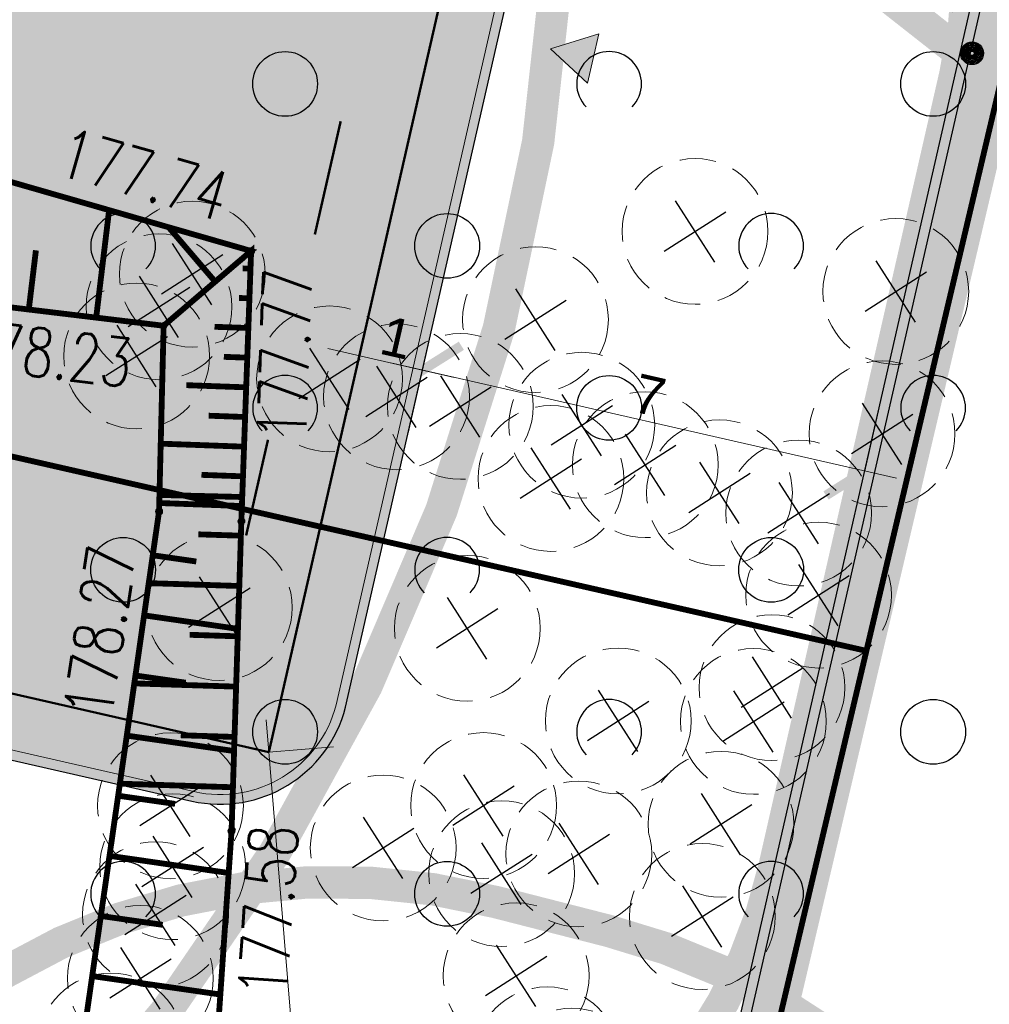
# Model space of a CAD drawing. Header units: metres. Extents: x 964 to 7125, y -212 to 9570.
# Tile 146 of 185: x 2349 to 2364, y 240 to 255. Entities that reach past the tile are written whole.
import ezdxf
from ezdxf.enums import TextEntityAlignment as Align

# ---------------------------------------------------------------- set-up
doc = ezdxf.new("R2010")
doc.units = ezdxf.units.M
for name, pattern in [('3820', [1.75, 1.25, -0.5]), ('3901', [0]), ('CENTER2', [1.125, 0.75, -0.125, 0.125, -0.125]), ('CIĄGłA', [0]), ('DASH', [0.75, 0.5, -0.25]), ('DASHED', [0.75, 0.5, -0.25]), ('HIDDEN', [0.375, 0.25, -0.125])]:
    doc.linetypes.add(name, pattern=pattern)
for name, color, linetype, lineweight in [('- AGP-1_OPISY', 7, 'Continuous', 13), ('AGP1_BUDYNKI', 7, 'Continuous', 50), ('AGP1_granica_opracow', 7, 'Continuous', 15), ('AGP1_HATCH', 7, 'Continuous', 5), ('AGP1_KRAWEZNIKI GRUBOŚCI', 7, 'Continuous', 15), ('AGP1_KRAWEZNIKI NOWE', 7, 'Continuous', 30), ('AGP1_OPISY', 7, 'Continuous', 13), ('AGP1_WYMIARY', 7, 'Continuous', 15), ('AGP1_ZIELEN', 1, 'Continuous', 15), ('K_OPIS', 6, 'Continuous', 18), ('PODKŁAD MAPA', 7, 'Continuous', 9)]:
    doc.layers.add(name, color=color, linetype=linetype, lineweight=lineweight)
for name, color, linetype in [('0S', 7, 'Continuous'), ('Dzialki', 7, 'Continuous'), ('OT_ZagospodarowanieTerenu', 7, 'Continuous'), ('OTO_L_0', 7, 'Continuous'), ('SKARPA2', 7, 'Continuous'), ('WYMIARY', 9, 'Continuous'), ('ZP_strefy oddziaływania', 8, 'HIDDEN')]:
    doc.layers.add(name, color=color, linetype=linetype)
doc.styles.add('ARIAL', font='arial.ttf')
doc.styles.add('STYL_ARIAL', font='simplex', dxfattribs={"width": 0.75, "oblique": 0.1})

# ---------------------------------------------------------------- blocks, each defined once
blk = doc.blocks.new('drzewo_liściaste_symbol')
at = {"layer": 'AGP1_ZIELEN', "color": 11, "lineweight": 30, "true_color": 0xf27172, "transparency": 33554559}
for p, q in [((0.5303300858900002, -0.5303300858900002), (-0.5303300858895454, 0.5303300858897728)), ((-0.5303300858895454, -0.5303300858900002), (0.5303300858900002, 0.5303300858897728))]:
    blk.add_line(p, q, dxfattribs=at)
at = {"layer": 'AGP1_ZIELEN', "color": 252, "linetype": 'DASHED', "lineweight": 5, "ltscale": 1.5, "true_color": 0x939598}
blk.add_circle((0, 0), 1.5, dxfattribs=at)
blk = doc.blocks.new('DRZEWA DO WYCINKI 20240606')
at = {"layer": 'AGP1_ZIELEN', "lineweight": 9, "xscale": 0.75, "yscale": 0.75, "zscale": 0.75, "rotation": 347.6011741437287}
for p in [(2245.994102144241, 220.7411330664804), (2242.022579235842, 216.2252636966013), (2234.26391375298, 215.5652842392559), (2245.12039252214, 215.2985834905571), (2233.750729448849, 215.0622161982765), (2239.560209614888, 214.86327916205), (2233.406573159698, 214.3023272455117), (2236.382991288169, 213.9495073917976), (2237.415612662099, 213.6732101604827), (2238.401007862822, 213.5242391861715), (2240.275109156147, 213.2343752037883), (2244.908561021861, 213.1010159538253), (2241.254759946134, 212.6244332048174), (2239.798526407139, 212.4126017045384), (2242.399321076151, 212.1906208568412), (2243.622118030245, 211.8786256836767), (2243.928910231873, 210.6121610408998), (2234.681374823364, 210.4202748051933), (2238.508067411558, 210.0999603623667), (2243.209943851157, 209.1845148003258), (2240.838061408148, 208.6702121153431), (2242.923129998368, 208.6626198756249), (2233.927586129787, 207.3604669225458), (2238.759601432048, 207.3645328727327), (2242.423264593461, 207.075451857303), (2237.210694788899, 206.70992690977), (2240.229052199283, 206.6172538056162), (2233.961544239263, 206.4203180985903), (2239.03762074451, 206.3127492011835), (2233.696792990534, 205.6795600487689), (2242.135383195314, 205.6518038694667), (2239.262669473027, 204.7374081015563), (2233.464220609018, 204.6976547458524), (2233.009802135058, 203.6543770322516), (2239.739201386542, 203.4400354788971), (2240.123111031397, 203.1106214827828)]:
    blk.add_blockref('drzewo_liściaste_symbol', p, dxfattribs=at)
blk = doc.blocks.new('OTZK2')
at = {"color": 0}
blk.add_arc((0.5, 0.5), 0.5, 315, 225, dxfattribs=at)
blk = doc.blocks.new('OTZK1')
at = {"color": 0}
blk.add_circle((0.5, 0.5), 0.5, dxfattribs=at)
blk = doc.blocks.new('RTPW02')
at = {"color": 0}
blk.add_circle((0, 0), 0.05, dxfattribs=at)
blk = doc.blocks.new('MDCP 20240606')
at = {"layer": 'Dzialki', "color": 251, "true_color": 0x636466, "const_width": 0.09}
for points in [[(6592064.28, 5737985.46), (6592058.62, 5737961.47)], [(6592058.62, 5737961.47), (6592005.04, 5737973.66)], [(6592058.62, 5737961.47), (6592053.22, 5737938.58)]]:
    blk.add_lwpolyline(points, dxfattribs=at)
at = {"layer": 'OTO_L_0', "color": 251, "linetype": '3901', "true_color": 0x636466, "const_width": 0.175}
blk.add_lwpolyline([(6592060.678, 5737974.0325), (6592060.1527, 5737969.9328)], dxfattribs=at)
at = {"layer": 'OTO_L_0', "color": 251, "true_color": 0x636466}
for radius in [0.175, 0.1575, 0.14, 0.1225, 0.105, 0.0875, 0.07, 0.0525, 0.035]:
    blk.add_circle((6592060.2501, 5737970.6931), radius, dxfattribs=at)
at = {"layer": 'SKARPA2', "color": 252, "linetype": '3820', "true_color": 0x939598, "const_width": 0.09}
for points in [[(6592046.112, 5737952.549), (6592047.705, 5737963.622), (6592047.776, 5737966.488), (6592049.126, 5737967.642), (6592048.975, 5737963.47), (6592048.824, 5737958.691), (6592048.12, 5737948.419)], [(6592040.485, 5737967.365), (6592047.776, 5737966.488), (6592049.126, 5737967.642), (6592040.573, 5737970.101), (6592040.485, 5737967.365)]]:
    blk.add_lwpolyline(points, dxfattribs=at)
at = {"layer": 'SKARPA2', "color": 252, "true_color": 0x939598, "const_width": 0.09}
for points in [[(6592046.7348, 5737966.6132), (6592046.9343, 5737968.2721)], [(6592048.5711, 5737967.1677), (6592047.8528, 5737968.0081)], [(6592045.6949, 5737966.7383), (6592045.8048, 5737967.6518)], [(6592048.9669, 5737967.506), (6592048.9967, 5737967.4711)], [(6592049.0823, 5737967.6046), (6592049.054, 5737967.6377)], [(6592049.1161, 5737967.3686), (6592048.9961, 5737967.373)], [(6592049.0995, 5737966.9107), (6592048.939, 5737966.9166)], [(6592047.7747, 5737966.4882), (6592047.7748, 5737966.4897)], [(6592049.083, 5737966.4529), (6592048.5609, 5737966.4718)], [(6592049.0664, 5737965.995), (6592048.7049, 5737966.0081)], [(6592049.0498, 5737965.5371), (6592048.1258, 5737965.5706)], [(6592049.0332, 5737965.0792), (6592048.4707, 5737965.0996)], [(6592049.0167, 5737964.6214), (6592047.7309, 5737964.6679)], [(6592049.0001, 5737964.1635), (6592048.3598, 5737964.1867)], [(6592047.7113, 5737963.8762), (6592048.9886, 5737963.8446)], [(6592048.9835, 5737963.7056), (6592047.7082, 5737963.7518)], [(6592048.968, 5737963.2477), (6592048.3125, 5737963.2684)], [(6592047.6077, 5737962.9458), (6592048.28, 5737962.8491)], [(6592048.9434, 5737962.4712), (6592047.5458, 5737962.5153)], [(6592047.4742, 5737962.018), (6592048.9225, 5737961.8096)], [(6592048.9189, 5737961.6946), (6592048.1767, 5737961.7181)], [(6592048.8944, 5737960.9181), (6592047.3231, 5737960.9677)], [(6592047.3408, 5737961.0901), (6592048.1168, 5737960.9785)], [(6592047.2073, 5737960.1623), (6592048.863, 5737959.9241)], [(6592048.8698, 5737960.1416), (6592048.0408, 5737960.1678)], [(6592048.8453, 5737959.365), (6592047.1005, 5737959.4202)], [(6592047.0738, 5737959.2344), (6592047.9535, 5737959.1079)], [(6592046.9403, 5737958.3066), (6592048.7795, 5737958.042)], [(6592046.8068, 5737957.3787), (6592047.761, 5737957.2414)], [(6592046.6733, 5737956.4509), (6592048.651, 5737956.1664)]]:
    blk.add_lwpolyline(points, dxfattribs=at)
at = {"layer": 'SKARPA2', "color": 251, "true_color": 0x636466}
for p in [(6592049.126, 5737967.642), (6592047.776, 5737966.488), (6592047.705, 5737963.622), (6592048.975, 5737963.47), (6592048.824, 5737958.691)]:
    blk.add_point(p, dxfattribs=at)
at = {"layer": 'OT_ZagospodarowanieTerenu', "color": 251, "true_color": 0x636466}
for name, p in [('OTZK1', (6592049.15, 5737969.72)), ('OTZK2', (6592054.15, 5737969.72)), ('OTZK1', (6592059.15, 5737969.72)), ('OTZK2', (6592046.65, 5737967.22)), ('OTZK1', (6592051.65, 5737967.22)), ('OTZK2', (6592056.65, 5737967.22)), ('OTZK2', (6592049.15, 5737964.72)), ('OTZK1', (6592054.15, 5737964.72)), ('OTZK2', (6592059.15, 5737964.72)), ('OTZK1', (6592046.65, 5737962.22)), ('OTZK2', (6592051.65, 5737962.22)), ('OTZK1', (6592056.65, 5737962.22)), ('OTZK1', (6592049.15, 5737959.72)), ('OTZK2', (6592054.15, 5737959.72)), ('OTZK1', (6592059.15, 5737959.72)), ('OTZK2', (6592046.65, 5737957.22)), ('OTZK1', (6592051.65, 5737957.22)), ('OTZK2', (6592056.65, 5737957.22))]:
    blk.add_blockref(name, p, dxfattribs=at)
at = {"layer": 'SKARPA2', "color": 251, "true_color": 0x636466}
for p in [(6592049.126, 5737967.642), (6592047.776, 5737966.488), (6592047.705, 5737963.622), (6592048.975, 5737963.47), (6592048.824, 5737958.691)]:
    blk.add_blockref('RTPW02', p, dxfattribs=at)
at = {"layer": 'SKARPA2', "color": 251, "true_color": 0x636466, "style": 'STYL_ARIAL', "width": 0.75}
for s, rotation, p in [('177.74', 343.96, (6592046.032, 5737968.6137)), ('177.77', 87.9272, (6592050.196919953, 5737964.701815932)), ('178.23', 353.1411, (6592044.578101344, 5737965.627154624)), ('178.27', 81.81339999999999, (6592047.1963, 5737960.3718)), ('177.58', 86.0793, (6592049.897736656, 5737956.094715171))]:
    blk.add_text(s, height=0.75, rotation=rotation, dxfattribs=at).set_placement(p, align=Align.BOTTOM_LEFT)
blk = doc.blocks.new('STRZAŁKA EWAKUACJA WEJŚCIE')
at = {"layer": 'AGP1_OPISY', "ltscale": 0.05}
blk.add_hatch(color=256, dxfattribs=at).paths.add_polyline_path([(0, 0), (-1.170530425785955, -0.5633458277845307), (-1.073137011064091, 0.7320361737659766)])
at = {"layer": 'AGP1_OPISY'}
blk.add_lwpolyline([(0, 0), (-1.170530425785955, -0.5633458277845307), (-1.073137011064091, 0.7320361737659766)], close=True, dxfattribs=at)
blk = doc.blocks.new('_ArchTick')
at = {"layer": 'WYMIARY', "color": 0, "linetype": 'Continuous', "const_width": 0.15}
blk.add_lwpolyline([(-0.5, -0.5), (0.5, 0.5)], dxfattribs=at)

msp = doc.modelspace()

# ---------------------------------------------------------------- hatches: boundary and pattern name
at = {"layer": 'AGP1_HATCH', "transparency": 33554625}
h = msp.add_hatch(dxfattribs=at)
h.set_pattern_fill('GRASS', color=64, scale=0.02)
h.set_pattern_definition([(90, (0, 0), (-0.3592102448, 0.3592102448), [0.09525, -0.6231704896]), (45, (0, 0), (-0.3592102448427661, 0.3592102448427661), [0.09525, -0.41275]), (135, (0, 0), (-0.3592102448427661, -0.3592102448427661), [0.09525, -0.41275])])
edge = h.paths.add_edge_path()
edge.add_line((2315.150836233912, 281.1750997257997), (2314.856551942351, 280.103738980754))
edge.add_arc((2352.342238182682, 442.3996465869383), 166.5687194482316, 256.9943948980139, 258.1500133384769)
edge.add_line((2318.137356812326, 279.3807385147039), (2318.417150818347, 279.3204852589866))
edge.add_line((2318.417150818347, 279.3204852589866), (2318.535039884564, 279.8679188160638))
edge.add_line((2318.535039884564, 279.8679188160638), (2320.157837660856, 279.5184515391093))
edge.add_line((2320.157837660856, 279.5184515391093), (2320.039948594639, 278.9710179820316))
edge.add_line((2320.039948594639, 278.9710179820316), (2330.588219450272, 276.6994623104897))
edge.add_line((2330.588219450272, 276.6994623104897), (2331.619351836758, 277.4314030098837))
edge.add_line((2331.619351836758, 277.4314030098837), (2315.150836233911, 281.1750997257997))
edge = h.paths.add_edge_path()
edge.add_line((2331.619351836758, 277.4314030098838), (2330.588219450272, 276.6994623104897))
edge.add_line((2330.588219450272, 276.6994623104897), (2358.796247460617, 270.6249021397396))
edge.add_arc((2356.301108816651, 261.9819229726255), 8.995932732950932, -9.899978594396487, 73.89711847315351, ccw=False)
edge.add_line((2365.163086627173, 260.4352636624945), (2358.403775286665, 230.8202579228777))
edge.add_line((2358.403775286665, 230.8202579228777), (2357.767941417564, 230.9653696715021))
edge.add_line((2357.767941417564, 230.9653696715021), (2356.388755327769, 224.9226379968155))
edge.add_line((2356.388755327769, 224.9226379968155), (2352.156792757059, 225.8885363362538))
edge.add_line((2352.156792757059, 225.8885363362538), (2353.531503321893, 231.9116583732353))
edge.add_line((2353.531503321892, 231.9116583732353), (2350.146303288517, 230.9890328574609))
edge.add_line((2350.146303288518, 230.9890328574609), (2346.349036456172, 231.8557167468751))
edge.add_line((2346.349036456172, 231.8557167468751), (2345.938102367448, 230.055260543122))
edge.add_line((2345.938102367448, 230.055260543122), (2341.217741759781, 231.1293036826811))
edge.add_line((2341.217741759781, 231.1293036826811), (2341.629397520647, 232.9329218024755))
edge.add_line((2341.629397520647, 232.9329218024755), (2335.556457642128, 234.3190027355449))
edge.add_line((2335.556457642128, 234.3190027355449), (2333.821674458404, 235.4907377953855))
edge.add_arc((2333.32198439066, 234.8031445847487), 0.8499850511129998, 53.99321822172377, 167.1431079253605)
edge.add_line((2332.493309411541, 234.9922804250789), (2331.202711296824, 229.3376865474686))
edge.add_line((2331.202711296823, 229.3376865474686), (2327.059263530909, 230.2833823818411))
edge.add_line((2327.059263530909, 230.2833823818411), (2327.426416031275, 231.892015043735))
edge.add_line((2327.426416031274, 231.892015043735), (2308.269704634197, 236.2643211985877))
edge.add_line((2308.269704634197, 236.2643211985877), (2308.269381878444, 236.2643948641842))
edge.add_line((2308.269381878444, 236.2643948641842), (2308.703289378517, 238.1655061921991))
edge.add_line((2308.703289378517, 238.1655061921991), (2304.803255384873, 239.0556455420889))
edge.add_line((2304.803255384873, 239.0556455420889), (2305.515308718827, 242.175417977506))
edge.add_line((2305.515308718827, 242.175417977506), (2310.726066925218, 262.8037986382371))
edge.add_arc((2307.962861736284, 263.5017936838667), 2.849999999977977, 345.8234528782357, 357.692915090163)
edge.add_line((2310.810551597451, 263.3870659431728), (2310.904778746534, 265.7259047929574))
edge.add_line((2310.904778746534, 265.7259047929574), (2302.380836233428, 234.6850997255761))
edge.add_line((2302.380836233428, 234.6850997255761), (2356.790836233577, 222.3150997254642))
edge.add_line((2356.790836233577, 222.3150997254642), (2367.850836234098, 269.1950997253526))
edge.add_line((2367.850836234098, 269.1950997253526), (2331.619351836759, 277.4314030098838))
at = {"layer": 'AGP1_HATCH', "true_color": 0x636466, "transparency": 33554477}
h = msp.add_hatch(color=251, dxfattribs=at)
h.dxf.hatch_style = 1
h.paths.add_polyline_path([(2354.511158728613, 225.8640364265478), (2352.756286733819, 226.2645664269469), (2353.9734530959, 231.5974276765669), (2355.728324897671, 231.1968974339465)], flags=16)
edge = h.paths.add_edge_path()
edge.add_arc((2357.446269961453, 465.5645542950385), 190.2882127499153, 257.0703403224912, 258.0782477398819)
edge.add_line((2318.137356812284, 279.3807385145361), (2358.791946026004, 270.6258284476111))
edge.add_line((2358.791946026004, 270.6258284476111), (2358.797105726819, 270.6246543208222))
edge.add_arc((2356.301108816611, 261.981922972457), 8.99593273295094, -9.899978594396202, 73.8914287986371, ccw=False)
edge.add_line((2365.163086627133, 260.4352636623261), (2358.403775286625, 230.8202579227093))
edge.add_line((2358.403775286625, 230.8202579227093), (2357.767941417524, 230.9653696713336))
edge.add_line((2357.767941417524, 230.9653696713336), (2356.388755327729, 224.9226379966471))
edge.add_line((2356.388755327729, 224.9226379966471), (2352.158497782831, 225.8924517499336))
edge.add_line((2352.158497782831, 225.8924517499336), (2353.537669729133, 231.93512077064))
edge.add_line((2353.537669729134, 231.93512077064), (2353.531503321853, 231.9116583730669))
edge.add_line((2353.531503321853, 231.9116583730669), (2350.146303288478, 230.9890328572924))
edge.add_line((2350.146303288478, 230.9890328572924), (2346.349036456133, 231.8557167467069))
edge.add_line((2346.349036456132, 231.8557167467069), (2345.938102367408, 230.0552605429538))
edge.add_line((2345.938102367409, 230.0552605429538), (2341.217741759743, 231.1293036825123))
edge.add_line((2341.217741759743, 231.1293036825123), (2341.629397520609, 232.9329218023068))
edge.add_line((2341.629397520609, 232.9329218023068), (2335.556457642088, 234.3190027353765))
edge.add_line((2335.556457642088, 234.3190027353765), (2333.821674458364, 235.4907377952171))
edge.add_arc((2333.32198439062, 234.8031445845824), 0.8499850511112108, 53.99321822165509, 167.1431079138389)
edge.add_line((2332.493309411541, 234.9922804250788), (2331.202711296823, 229.3376865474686))
edge.add_line((2331.202711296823, 229.3376865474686), (2327.059263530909, 230.2833823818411))
edge.add_line((2327.059263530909, 230.2833823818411), (2327.426416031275, 231.892015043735))
edge.add_line((2327.426416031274, 231.892015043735), (2308.269704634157, 236.2643211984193))
edge.add_line((2308.269704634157, 236.2643211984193), (2308.269436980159, 236.2646362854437))
edge.add_line((2308.269436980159, 236.2646362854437), (2308.703344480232, 238.1657476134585))
edge.add_line((2308.703344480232, 238.1657476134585), (2304.803255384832, 239.0556455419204))
edge.add_line((2304.803255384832, 239.0556455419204), (2305.515308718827, 242.175417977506))
edge.add_line((2305.515308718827, 242.175417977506), (2310.726066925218, 262.8037986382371))
edge.add_arc((2307.962861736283, 263.5017936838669), 2.849999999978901, 345.8234528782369, 357.6929150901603)
edge.add_line((2310.810551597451, 263.3870659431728), (2310.905258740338, 265.7378188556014))
edge.add_line((2310.905258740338, 265.7378188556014), (2311.0811460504, 266.3773577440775))
edge.add_line((2311.0811460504, 266.3773577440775), (2310.960430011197, 263.3810276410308))
edge.add_arc((2307.962861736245, 263.501793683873), 3.000000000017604, 345.82345287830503, 357.69291509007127, ccw=False)
edge.add_line((2310.871498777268, 262.7670620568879), (2305.661548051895, 242.1420404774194))
edge.add_line((2305.661548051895, 242.1420404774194), (2308.586334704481, 241.4744904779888))
edge.add_arc((2308.361269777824, 240.497337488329), 1.002737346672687, -9.8722114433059, 77.02943066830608, ccw=False)
edge.add_line((2309.349159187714, 240.3254168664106), (2308.449277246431, 236.3771931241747))
edge.add_line((2308.449277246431, 236.3771931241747), (2331.457001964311, 231.1259360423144))
edge.add_line((2331.457001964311, 231.1259360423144), (2332.347070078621, 235.0256579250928))
edge.add_arc((2333.32198439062, 234.8031445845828), 0.9999850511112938, 54.147005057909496, 167.143107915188, ccw=False)
edge.add_line((2333.907683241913, 235.6136548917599), (2335.617176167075, 234.4590017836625))
edge.add_line((2335.617176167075, 234.4590017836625), (2350.143080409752, 231.1436258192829))
edge.add_line((2350.143080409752, 231.1436258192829), (2353.569341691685, 232.0774424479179))
edge.add_line((2353.569341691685, 232.0774424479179), (2358.290913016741, 230.999872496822))
edge.add_line((2358.290913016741, 230.999872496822), (2365.015982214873, 260.4648509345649))
edge.add_arc((2356.301108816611, 261.9819229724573), 8.845932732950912, 350.1249919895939, 433.863969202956)
edge.add_line((2358.759559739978, 270.4793664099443), (2318.047129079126, 279.246415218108))
edge.add_arc((2352.342238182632, 442.3996465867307), 166.7187194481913, 256.9978913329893, 258.1291453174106, ccw=False)
edge.add_line((2314.832707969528, 279.9552974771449), (2314.868391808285, 280.1010047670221))
h = msp.add_hatch(color=251, dxfattribs=at)
h.dxf.hatch_style = 1
h.paths.add_polyline_path([(2340.408687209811, 259.3846310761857), (2355.763809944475, 255.8799613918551), (2352.970309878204, 243.6407100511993), (2337.615194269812, 247.1454113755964)], flags=16)
edge = h.paths.add_edge_path(flags=16)
edge.add_line((2343.914573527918, 266.4311739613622), (2343.769936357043, 265.7974705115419))
edge.add_line((2343.769936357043, 265.7974705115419), (2338.212844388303, 267.0658272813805))
edge.add_line((2338.212844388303, 267.0658272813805), (2338.357481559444, 267.6995307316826))
edge.add_arc((2339.186170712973, 267.5103898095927), 0.8500000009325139, 77.14298656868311, 167.1429865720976, ccw=False)
edge.add_line((2339.375311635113, 268.3390789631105), (2343.27502529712, 267.4490040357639))
edge.add_arc((2343.085884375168, 266.6203148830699), 0.8500000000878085, -12.857013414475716, 77.14298656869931, ccw=False)
edge = h.paths.add_edge_path()
edge.add_line((2356.90562404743, 256.3886637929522), (2347.234336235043, 258.5960247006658))
edge.add_line((2347.234336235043, 258.5960247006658), (2347.712751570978, 260.6921210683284))
edge.add_line((2347.712751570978, 260.6921210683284), (2352.16817568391, 259.6752101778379))
edge.add_line((2352.16817568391, 259.6752101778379), (2353.392915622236, 265.0732275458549))
edge.add_arc((2353.143590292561, 264.1511328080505), 0.9552077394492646, 74.86959213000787, 168.3871311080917)
edge.add_line((2352.207935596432, 264.3434141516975), (2351.360136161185, 260.6289252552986))
edge.add_line((2351.360136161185, 260.6289252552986), (2343.170737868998, 262.4980825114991))
edge.add_line((2343.170737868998, 262.4980825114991), (2344.06081278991, 266.3977961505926))
edge.add_arc((2343.085884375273, 266.6203148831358), 1.000000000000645, 347.1429865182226, 437.1429865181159)
edge.add_line((2343.308403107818, 267.5952432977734), (2339.408689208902, 268.485318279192))
edge.add_arc((2339.186170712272, 267.5103898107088), 1.000000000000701, 77.1430003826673, 167.1429865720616)
edge.add_line((2338.211242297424, 267.732908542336), (2338.033227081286, 266.9529658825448))
edge.add_line((2338.033227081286, 266.9529658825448), (2342.907853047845, 265.8403759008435))
edge.add_line((2342.907853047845, 265.8403759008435), (2341.550506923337, 259.8933084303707))
edge.add_line((2341.550506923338, 259.8933084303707), (2337.666962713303, 260.7796816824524))
edge.add_arc((2337.444361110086, 259.7827054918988), 1.021524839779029, 77.41362849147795, 166.3037866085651)
edge.add_line((2336.45188356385, 260.0245759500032), (2334.419511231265, 251.1200781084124))
edge.add_arc((2338.324734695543, 250.0981039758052), 4.03673152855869, 165.3349000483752, 256.6501541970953)
edge.add_line((2337.392668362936, 246.1704515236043), (2351.78039080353, 242.8865820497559))
edge.add_arc((2352.219467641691, 244.8367181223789), 1.998954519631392, 257.3113330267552, 345.5301534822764)
edge.add_line((2354.155013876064, 244.3372384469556), (2356.90562404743, 256.3886637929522))
at = {"layer": 'AGP1_HATCH', "true_color": 0xf8991e, "transparency": 33554579}
h = msp.add_hatch(color=30, dxfattribs=at)
h.dxf.hatch_style = 1
h.paths.add_polyline_path([(2337.615194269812, 247.1454113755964), (2352.970309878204, 243.6407100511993), (2355.763809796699, 255.8799607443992), (2340.408687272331, 259.3846313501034)])

# ---------------------------------------------------------------- linework, layer by layer
at = {"layer": '- AGP-1_OPISY', "color": 18, "lineweight": 18, "true_color": 0x000000}
msp.add_lwpolyline([(2337.615187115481, 247.1453800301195), (2340.40868714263, 259.3846313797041), (2343.840435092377, 258.601365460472), (2355.256862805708, 255.9956674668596), (2355.763810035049, 255.8799613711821), (2352.970309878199, 243.6407100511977), (2337.615187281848, 247.1453798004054)], dxfattribs=at)
at = {"layer": 'AGP1_BUDYNKI', "linetype": 'CIĄGłA'}
msp.add_lwpolyline([(2352.970309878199, 243.6407100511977), (2337.615187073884, 247.1453798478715), (2340.408687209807, 259.3846310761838), (2340.408687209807, 259.3846310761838), (2355.763810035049, 255.8799613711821), (2352.970309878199, 243.6407100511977)], dxfattribs=at)
at = {"layer": 'AGP1_granica_opracow', "color": 5, "linetype": 'CENTER2', "lineweight": 9, "ltscale": 5, "const_width": 0.5}
msp.add_lwpolyline([(2367.850836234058, 269.1950997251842), (2315.150836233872, 281.1750997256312), (2302.380836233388, 234.6850997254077), (2356.790836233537, 222.3150997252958), (2367.850836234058, 269.1950997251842)], dxfattribs=at)
at = {"layer": 'AGP1_KRAWEZNIKI GRUBOŚCI'}
msp.add_lwpolyline([(2343.054108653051, 265.8069943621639), (2341.663366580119, 259.7136917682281), (2337.640155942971, 260.6319537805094, 0.4238907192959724), (2336.58866136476, 259.9497425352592), (2336.582287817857, 259.9218179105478), (2334.565217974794, 251.0843671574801, 0.4211120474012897), (2337.426677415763, 246.3165467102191), (2351.813549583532, 243.0328713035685, 0.4047774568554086), (2354.009253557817, 244.3727146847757), (2356.726007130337, 256.2758019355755), (2347.054719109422, 258.4831630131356), (2347.599784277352, 260.8717622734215), (2352.055208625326, 259.8548513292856), (2353.218449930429, 264.9509096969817, 0.3754874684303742), (2352.354329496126, 264.3107138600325), (2351.472998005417, 260.4493080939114), (2347.67077679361, 261.3171312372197)], format="xyb", dxfattribs=at)
at = {"layer": 'AGP1_KRAWEZNIKI NOWE', "color": 18, "linetype": 'CIĄGłA', "true_color": 0x000000}
for p, q in [((2358.290913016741, 230.999872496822), (2365.015982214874, 260.4648509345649)), ((2365.163086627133, 260.4352636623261), (2358.403775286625, 230.8202579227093)), ((2354.155013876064, 244.337238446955), (2356.872246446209, 256.2424243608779)), ((2337.392668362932, 246.1704515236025), (2351.78039080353, 242.8865820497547))]:
    msp.add_line(p, q, dxfattribs=at)
msp.add_arc((2352.219467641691, 244.8367181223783), 1.998954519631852, 257.3113330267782, 345.5301534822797, dxfattribs=at)
at = {"layer": 'AGP1_OPISY', "const_width": 0.03785219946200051}
for points in [[(2353.679906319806, 251.6319770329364), (2354.078637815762, 253.378951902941)], [(2352.619723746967, 246.9869657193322), (2352.956636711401, 248.4630931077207)]]:
    msp.add_lwpolyline(points, dxfattribs=at)
at = {"layer": 'AGP1_WYMIARY', "linetype": 'CIĄGłA', "lineweight": 0}
for p, q in [((2355.341991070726, 249.5378180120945), (2355.564508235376, 250.512746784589)), ((2354.367059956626, 249.7603357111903), (2354.144542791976, 248.7854069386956)), ((2355.341991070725, 249.5378180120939), (2355.119473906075, 248.5628892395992)), ((2362.166492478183, 247.9801978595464), (2362.389009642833, 248.9551266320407)), ((2352.970309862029, 243.6407099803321), (2353.966858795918, 243.7237173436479))]:
    msp.add_line(p, q, dxfattribs=at)
at = {"layer": 'AGP1_WYMIARY', "color": 7, "linetype": 'CIĄGłA', "lineweight": 0}
for p, q in [((2353.879595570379, 249.8715942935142), (2355.829455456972, 249.426559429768)), ((2354.854526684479, 249.64907659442), (2362.653956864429, 247.868939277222)), ((2354.014956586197, 231.0991529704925), (2352.928806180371, 244.1389844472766))]:
    msp.add_line(p, q, dxfattribs=at)
at = {"layer": 'K_OPIS'}
msp.add_lwpolyline([(2353.714651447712, 243.9039575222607), (2353.714161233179, 243.9018097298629), (2353.713491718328, 243.9048508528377)], dxfattribs=at)
at = {"layer": 'ZP_strefy oddziaływania', "color": 3, "linetype": 'DASH', "lineweight": 9, "ltscale": 5, "transparency": 33554610, "const_width": 0.4999999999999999}
msp.add_lwpolyline([(2305.990416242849, 236.0114056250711), (2306.69982676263, 235.3538126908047, 0.4142135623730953), (2349.095785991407, 236.9608724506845), (2349.5036749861, 237.4009026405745, 0.414213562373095), (2347.896615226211, 279.7968618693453), (2347.187204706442, 280.4544548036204, 0.4142135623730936), (2304.791245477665, 278.8473950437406), (2304.383356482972, 278.4073648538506, 0.4142135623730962)], format="xyb", close=True, dxfattribs=at)
at = {"layer": 'ZP_strefy oddziaływania', "color": 6, "linetype": 'DASH', "lineweight": 9, "ltscale": 5, "transparency": 33554610, "const_width": 0.5}
msp.add_lwpolyline([(2342.188837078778, 267.1840586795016), (2357.543960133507, 263.6793886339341, -0.4142135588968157), (2363.563237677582, 254.0998115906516), (2360.769737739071, 241.8605602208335, -0.4142135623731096), (2351.190160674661, 235.8412825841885), (2335.835037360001, 239.3459524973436, -0.4142135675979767), (2329.815759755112, 248.9255297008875), (2332.609259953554, 261.164781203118, -0.4142135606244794)], format="xyb", close=True, dxfattribs=at)
at = {"layer": 'ZP_strefy oddziaływania', "color": 1, "linetype": 'DASH', "lineweight": 9, "ltscale": 5, "transparency": 33554610, "const_width": 0.5, "elevation": -4.109906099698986e-10}
msp.add_lwpolyline([(2346.827268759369, 262.5276971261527), (2353.877021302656, 260.8965364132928, -0.414213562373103), (2376.342161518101, 224.9060171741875), (2375.891315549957, 222.9574951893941, -0.4142135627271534), (2339.900796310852, 200.4923549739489), (2332.85104376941, 202.123515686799, -0.4142135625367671), (2310.385903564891, 238.1140349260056), (2310.836749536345, 240.0625569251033, -0.4142135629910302), (2346.827268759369, 262.5276971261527)], format="xyb", dxfattribs=at)
at = {"layer": 'ZP_strefy oddziaływania', "color": 5, "linetype": 'DASH', "lineweight": 9, "ltscale": 5, "transparency": 33554610, "const_width": 0.5, "elevation": -5.00880708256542e-06}
msp.add_lwpolyline([(2350.866176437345, 260.8568638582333), (2349.306290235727, 261.2128906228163, 0.4142135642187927), (2313.382922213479, 238.6405260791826), (2313.238286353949, 238.0068223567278, 0.4142135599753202), (2335.810650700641, 202.0834545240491), (2337.370536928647, 201.7274277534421, 0.4142135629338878), (2373.293904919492, 224.2997921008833), (2373.438540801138, 224.9334959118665, 0.4142135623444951)], format="xyb", close=True, dxfattribs=at)
at = {"layer": 'ZP_strefy oddziaływania', "color": 30, "linetype": 'DASH', "lineweight": 9, "ltscale": 5, "true_color": 0xf26722, "transparency": 33554610, "const_width": 0.4999999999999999}
msp.add_lwpolyline([(2358.215869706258, 240.8825675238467), (2356.472039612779, 241.3287251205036, 0.4142135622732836), (2344.30544132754, 234.1194334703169), (2342.949617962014, 228.8201275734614, 0.4163333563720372), (2350.229037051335, 216.6358571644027), (2351.976093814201, 216.2023111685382, 0.4120969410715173), (2364.072564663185, 223.4292749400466), (2365.425161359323, 228.7159692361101, 0.4142135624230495)], format="xyb", close=True, dxfattribs=at)

# ---------------------------------------------------------------- block references
at = {"layer": '0S', "color": 18, "linetype": 'CIĄGłA', "lineweight": 0, "true_color": 0x000000}
msp.add_blockref('DRZEWA DO WYCINKI 20240606', (117.5241342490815, 35.45353547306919), dxfattribs=at)
at = {"layer": 'AGP1_OPISY', "xscale": 0.6000000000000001, "yscale": 0.6000000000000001, "zscale": 0.6000000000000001, "rotation": 171.4426839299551}
msp.add_blockref('STRZAŁKA EWAKUACJA WEJŚCIE', (2357.316687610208, 254.4988080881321), dxfattribs=at)
at = {"layer": 'AGP1_WYMIARY', "color": 7, "linetype": 'CIĄGłA', "lineweight": 0}
for p, rotation in [((2354.367059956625, 249.7603357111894), 167.1430786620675), ((2355.341991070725, 249.5378180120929), 347.1430786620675), ((2355.341991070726, 249.5378180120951), 167.1430786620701), ((2362.166492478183, 247.9801978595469), 347.1430786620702), ((2352.970309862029, 243.6407099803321), 94.76145020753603)]:
    msp.add_blockref('_ArchTick', p, dxfattribs=dict(at, rotation=rotation))
at = {"layer": 'PODKŁAD MAPA', "linetype": 'ByBlock'}
msp.add_blockref('MDCP 20240606', (-6589696.429163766, -5737716.264900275), dxfattribs=at)

# ---------------------------------------------------------------- texts
at = {"layer": 'AGP1_WYMIARY', "color": 7, "linetype": 'CIĄGłA', "lineweight": 0, "char_height": 0.6, "attachment_point": 5, "style": 'ARIAL'}
for s, insert, rotation in [('\\A1;1', (2354.94380559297, 250.0402454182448), 347.14307866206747), ('\\A1;7', (2358.843248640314, 249.1489794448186), 347.14307866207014)]:
    msp.add_mtext(s, dxfattribs=dict(at, insert=insert, rotation=rotation))

doc.saveas('drawing.dxf')
